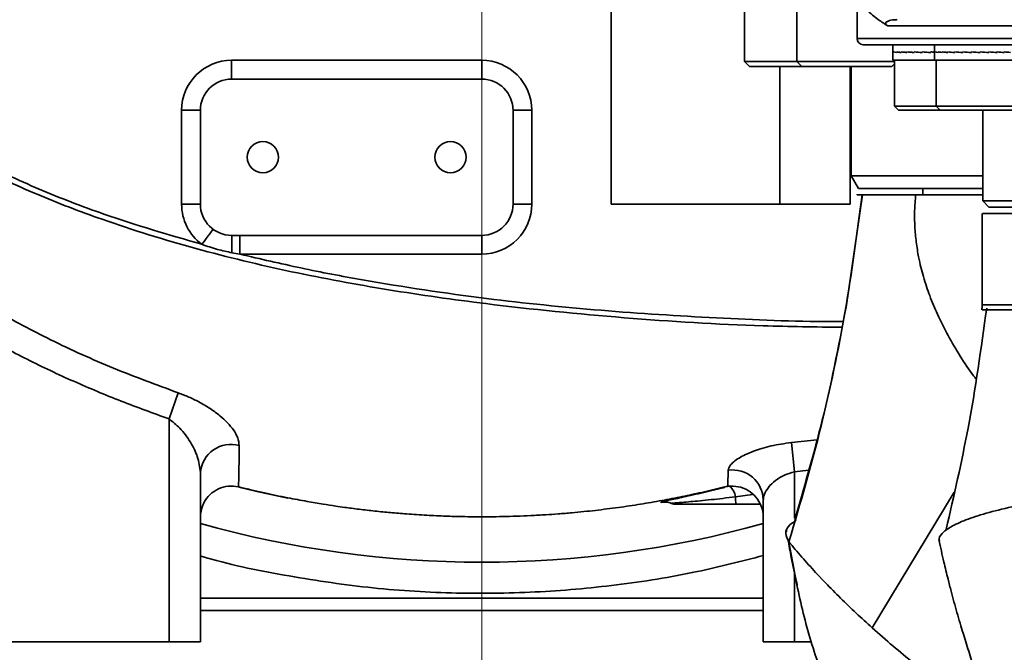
# Model space of a CAD drawing. Header units: millimetres. Extents: x 6316 to 18291, y -19059 to -9021.
# Tile 10 of 146: x 10510 to 10668, y -15990 to -15889. Entities that reach past the tile are written whole.
import ezdxf

# ---------------------------------------------------------------- set-up
doc = ezdxf.new("R2010")
doc.units = ezdxf.units.MM
doc.header["$LTSCALE"] = 10
doc.header["$PDSIZE"] = -1
doc.linetypes.add('CENTER', pattern=[50.8, 31.75, -6.35, 6.35, -6.35])
doc.layers.get('Defpoints').update_dxf_attribs({"true_color": 0x5e5e5e})
doc.layers.add('中心线层', color=1, linetype='CENTER')
doc.dimstyles.new('ISO-25', dxfattribs={"dimscale": 20, "dimtxt": 4, "dimasz": 3.05, "dimexe": 3, "dimexo": 0.625, "dimtad": 1, "dimdec": 0, "dimtxsty": 'Standard', "dimcen": 2.5, "dimclrd": 1, "dimclre": 1, "dimclrt": 4, "dimadec": 1, "dimazin": 2, "dimtfac": 1, "dimtdec": 0, "dimtmove": 0, "dimatfit": 0, "dimfxl": 1, "dimarcsym": 0})

# ---------------------------------------------------------------- blocks, each defined once
blk = doc.blocks.new('*D145')
at = {"layer": 'Defpoints', "color": 0, "linetype": 'ByBlock', "lineweight": 20, "transparency": 16777216}
for p in [(10584.24, -15808.37), (11013.17, -16065.33)]:
    blk.add_point(p, dxfattribs=at)
at = {"layer": '中心线层', "color": 1, "linetype": 'ByBlock', "lineweight": -2, "transparency": 16777216}
for p, q in [((10584.24, -15808.37), (11013.17, -16065.33)), ((11065.49, -16096.68), (11477.26, -16343.36))]:
    blk.add_line(p, q, dxfattribs=at)
at = {"layer": '中心线层', "color": 1, "linetype": 'ByBlock', "lineweight": 20, "transparency": 16777216}
blk.add_solid([(11070.72, -16087.96), (11060.27, -16105.4), (11013.17, -16065.33)], dxfattribs=at)
at = {"layer": '中心线层', "color": 4, "linetype": 'ByBlock', "lineweight": 20, "transparency": 16777216, "insert": (11399.48, -16235.04), "char_height": 80, "attachment_point": 5, "rotation": 329.0753}
blk.add_mtext('R500', dxfattribs=at)

msp = doc.modelspace()

# ---------------------------------------------------------------- linework, layer by layer
at = {"color": 7, "linetype": 'Continuous', "lineweight": 35}
for p, q in [((10604.93, -15918.37), (10604.93, -15857.19)), ((10644.24, -15884.21), (10644.24, -15891.87)), ((10626.24, -15886.37), (10626.24, -15895.57)), ((10634.62, -15886.37), (10634.62, -15895.57)), ((10733.6, -15889.87), (10649.15, -15889.87)), ((10644.24, -15891.87), (10739.51, -15891.87)), ((10739.57, -15892.87), (10645.24, -15892.87)), ((10649.99, -15892.87), (10649.99, -15894.03)), ((10656.65, -15892.87), (10656.65, -15894.05)), ((10649.99, -15894.03), (10649.99, -15894.12)), ((10649.99, -15894.12), (10649.99, -15895.37)), ((10650.14, -15894.03), (10650.14, -15894.12)), ((10650.14, -15894.12), (10650.14, -15894.03)), ((10650.58, -15894.03), (10650.58, -15894.12)), ((10650.58, -15894.12), (10650.58, -15894.03)), ((10651.28, -15894.03), (10651.28, -15894.12)), ((10651.28, -15894.12), (10651.28, -15894.03)), ((10652.23, -15894.03), (10652.23, -15894.12)), ((10652.23, -15894.12), (10652.23, -15894.03)), ((10653.37, -15894.03), (10653.37, -15894.12)), ((10653.37, -15894.12), (10653.37, -15894.03)), ((10654.66, -15894.03), (10654.66, -15894.12)), ((10654.66, -15894.12), (10654.66, -15894.03)), ((10656.04, -15894.03), (10656.04, -15894.12)), ((10656.04, -15894.12), (10656.04, -15894.03)), ((10656.04, -15894.03), (10656.04, -15894.03)), ((10656.65, -15894.05), (10656.65, -15895.37)), ((10656.77, -15894.03), (10656.77, -15894.12)), ((10656.77, -15894.12), (10656.77, -15894.03)), ((10657.17, -15894.03), (10657.17, -15894.12)), ((10657.17, -15894.12), (10657.17, -15894.03)), ((10657.84, -15894.03), (10657.84, -15894.12)), ((10657.84, -15894.12), (10657.84, -15894.03)), ((10658.76, -15894.03), (10658.76, -15894.12)), ((10658.76, -15894.12), (10658.76, -15894.03)), ((10659.88, -15894.03), (10659.88, -15894.12)), ((10659.88, -15894.12), (10659.88, -15894.03)), ((10661.15, -15894.03), (10661.15, -15894.12)), ((10661.15, -15894.12), (10661.15, -15894.03)), ((10662.52, -15894.12), (10662.52, -15894.03)), ((10662.53, -15894.03), (10662.52, -15894.03)), ((10662.53, -15894.03), (10662.53, -15894.12)), ((10663.93, -15894.12), (10663.93, -15894.03)), ((10663.94, -15894.12), (10663.93, -15894.12)), ((10663.94, -15894.03), (10663.94, -15894.12)), ((10665.32, -15894.03), (10665.32, -15894.12)), ((10665.32, -15894.12), (10665.32, -15894.03)), ((10666.63, -15894.03), (10666.63, -15894.12)), ((10666.63, -15894.12), (10666.63, -15894.03)), ((10667.79, -15894.12), (10667.79, -15894.03)), ((10544.24, -15895.37), (10584.24, -15895.37)), ((10626.24, -15895.57), (10627.04, -15896.37)), ((10626.24, -15895.57), (10634.24, -15895.57)), ((10634.24, -15895.57), (10634.62, -15895.57)), ((10634.62, -15895.57), (10635.42, -15896.37)), ((10634.62, -15895.57), (10645.68, -15895.57)), ((10645.68, -15895.57), (10650.24, -15895.57)), ((10649.82, -15896.37), (10650.24, -15895.95)), ((10649.99, -15895.37), (10656.65, -15895.37)), ((10650.24, -15895.37), (10650.24, -15902.72)), ((10656.65, -15895.37), (10670.15, -15895.37)), ((10656.9, -15895.37), (10656.9, -15902.72)), ((10635.42, -15896.37), (10627.04, -15896.37)), ((10631.9, -15896.37), (10631.9, -15918.37)), ((10645.37, -15896.37), (10635.42, -15896.37)), ((10643.12, -15918.37), (10643.12, -15896.37)), ((10643.29, -15896.37), (10643.29, -15913.87)), ((10649.82, -15896.37), (10645.37, -15896.37)), ((10584.24, -15898.37), (10544.24, -15898.37)), ((10643.12, -15899.95), (10643.29, -15899.82)), ((10643.12, -15902.05), (10643.29, -15901.92)), ((10536.24, -15918.37), (10536.24, -15903.37)), ((10539.24, -15903.37), (10536.24, -15903.37)), ((10539.24, -15903.37), (10539.24, -15918.37)), ((10539.24, -15903.37), (10539.24, -15918.37)), ((10589.24, -15918.37), (10589.24, -15903.37)), ((10589.24, -15903.37), (10589.24, -15903.37)), ((10589.24, -15918.37), (10589.24, -15903.37)), ((10592.24, -15903.37), (10589.24, -15903.37)), ((10592.24, -15903.37), (10592.24, -15918.37)), ((10650.24, -15902.72), (10650.89, -15903.37)), ((10650.24, -15902.72), (10656.74, -15902.72)), ((10657.55, -15903.37), (10650.89, -15903.37)), ((10656.74, -15902.72), (10656.9, -15902.72)), ((10656.9, -15902.72), (10657.55, -15903.37)), ((10656.9, -15902.72), (10665.89, -15902.72)), ((10665.64, -15903.37), (10657.55, -15903.37)), ((10664.34, -15903.37), (10664.34, -15917.87)), ((10669.25, -15903.37), (10665.64, -15903.37)), ((10665.89, -15902.72), (10669.9, -15902.72)), ((10643.29, -15913.87), (10644.45, -15915.87)), ((10643.29, -15913.87), (10664.34, -15913.87)), ((10644.45, -15915.87), (10664.34, -15915.87)), ((10654.74, -15915.87), (10654.74, -15916.87)), ((10645.1, -15916.87), (10642.49, -15934.87)), ((10664.34, -15917.87), (10665.34, -15918.87)), ((10664.34, -15917.87), (10814.34, -15917.87)), ((10539.24, -15918.37), (10536.24, -15918.37)), ((10589.24, -15918.37), (10589.24, -15918.37)), ((10592.24, -15918.37), (10589.24, -15918.37)), ((10604.93, -15918.37), (10631.9, -15918.37)), ((10631.9, -15918.37), (10643.12, -15918.37)), ((10665.34, -15918.87), (10814.34, -15918.87)), ((10664.24, -15919.87), (10664.24, -15934.49)), ((10544.24, -15923.37), (10584.24, -15923.37)), ((10545.58, -15926.37), (10544.3, -15926.14)), ((10584.24, -15926.37), (10545.58, -15926.37)), ((10664.32, -15934.49), (10664.32, -15934.49)), ((10535.7, -15948.55), (10534.24, -15952.72)), ((10534.24, -15988.37), (10534.24, -15952.72)), ((10633.74, -15956.5), (10637.85, -15956.04)), ((10634.24, -15961.18), (10633.74, -15956.5)), ((10539.24, -15961.3), (10539.24, -15988.37)), ((10636.48, -15960.94), (10634.24, -15961.18)), ((10634.24, -15961.18), (10634.24, -15968.58)), ((10545.35, -15963.58), (10545.44, -15963.6)), ((10622.81, -15963.66), (10623.12, -15963.58)), ((10624.8, -15965.17), (10627.54, -15964.83)), ((10659.78, -15964.46), (10646.67, -15986.13)), ((10629.24, -15988.37), (10629.24, -15965.68)), ((10632.94, -15970.59), (10632.98, -15970.77)), ((10634.24, -15977.29), (10634.24, -15988.37)), ((10637.72, -15977.37), (10637.62, -15977.27)), ((10637.72, -15977.37), (10639.21, -15978.95)), ((10539.24, -15981.37), (10629.24, -15981.37)), ((10629.24, -15983.37), (10539.24, -15983.37)), ((10534.24, -15988.37), (10504.24, -15988.37)), ((10539.24, -15988.37), (10534.24, -15988.37)), ((10634.24, -15988.37), (10629.24, -15988.37)), ((10637.01, -15988.37), (10634.24, -15988.37))]:
    msp.add_line(p, q, dxfattribs=at)
at = {"color": 7, "linetype": 'Continuous', "lineweight": 35, "flags": 128}
for points in [[(10544.24, -15898.37), (10544.24, -15898.32), (10544.24, -15898.15), (10544.24, -15897.87), (10544.24, -15897.5), (10544.24, -15897.04), (10544.24, -15896.52), (10544.24, -15895.96), (10544.24, -15895.37)], [(10584.24, -15898.37), (10584.24, -15898.32), (10584.24, -15898.15), (10584.24, -15897.87), (10584.24, -15897.5), (10584.24, -15897.04), (10584.24, -15896.52), (10584.24, -15895.96), (10584.24, -15895.37)], [(10541.27, -15922.39), (10541.23, -15922.44), (10541.13, -15922.58), (10540.97, -15922.8), (10540.75, -15923.1), (10540.47, -15923.46), (10540.17, -15923.88), (10539.83, -15924.33), (10539.48, -15924.8)], [(10544.3, -15926.14), (10544.3, -15925.59), (10544.3, -15925.07), (10544.29, -15924.59), (10544.28, -15924.17), (10544.28, -15923.83), (10544.27, -15923.58), (10544.26, -15923.43), (10544.24, -15923.37)], [(10545.58, -15926.37), (10545.58, -15925.79), (10545.58, -15925.23), (10545.58, -15924.71), (10545.58, -15924.25), (10545.58, -15923.88), (10545.58, -15923.6), (10545.58, -15923.43), (10545.58, -15923.37)], [(10584.24, -15926.37), (10584.24, -15925.79), (10584.24, -15925.23), (10584.24, -15924.71), (10584.24, -15924.25), (10584.24, -15923.88), (10584.24, -15923.6), (10584.24, -15923.43), (10584.24, -15923.37)], [(10545.38, -15963.64), (10548.28, -15964.34), (10553.25, -15965.4)], [(10615.52, -15965.34), (10615.87, -15965.27), (10622.98, -15963.67)]]:
    msp.add_lwpolyline(points, dxfattribs=at)
at = {"color": 7, "linetype": 'Continuous', "lineweight": 35}
for centre in [(10549.24, -15910.87), (10579.24, -15910.87)]:
    msp.add_circle(centre, 2.5, dxfattribs=at)
for centre, radius, start, end in [((10645.24, -15891.87), 1, 180, 270), ((10544.24, -15903.37), 8, 90, 180), ((10584.24, -15903.37), 8, 0, 90), ((10544.24, -15903.37), 5, 90, 180), ((10584.24, -15903.37), 5, 0, 90), ((10584.24, -15903.37), 5, 0, 90), ((10549.24, -15910.87), 2.5, 90, 270), ((10579.24, -15910.87), 2.5, 90, 270), ((10544.24, -15918.37), 8, 180, 233.4693), ((10544.24, -15918.37), 5, 180, 270), ((10584.24, -15918.37), 8, 270, 0), ((10584.24, -15918.37), 5, 270, 0), ((10584.24, -15918.37), 5, 270, 0), ((10544.12, -15961.69), 4.89, 74.1393, 175.3508), ((10624.32, -15965.8), 4.92, 1.4747, 97.7752), ((10622.07, -15965.56), 2.75, 8.0243, 49.384), ((10628.42, -15965.39), 3.63, 176.5205, 195.6528), ((10615.33, -15964.37), 2, 248.5031, 270), ((10584.24, -15808.37), 167.26, 254.3924, 285.6076)]:
    msp.add_arc(centre, radius, start, end, dxfattribs=at)
for centre, major_axis, ratio, start_param, end_param in [((10656.74, -15894.03), (6.75, 0), 0.06413, 3.141791, 3.35123), ((10656.74, -15894.12), (6.75, -0.09), 0.062717, 3.142432, 3.351872), ((10656.74, -15894.03), (6.75, -0.09), 0.062715, 3.35207, 3.561509), ((10656.74, -15894.12), (6.75, -0.18), 0.058546, 3.352565, 3.562004), ((10656.74, -15894.03), (6.75, -0.18), 0.05854, 3.562202, 3.771641), ((10656.74, -15894.12), (6.75, -0.26), 0.051808, 3.56243, 3.771869), ((10656.74, -15894.03), (6.75, -0.26), 0.051801, 3.772067, 3.981506), ((10656.74, -15894.12), (6.75, -0.32), 0.042814, 3.771955, 3.981395), ((10656.74, -15894.03), (6.75, -0.32), 0.042804, 3.981592, 4.191032), ((10656.74, -15894.12), (6.75, -0.38), 0.031966, 3.981128, 4.190567), ((10656.74, -15894.03), (6.75, -0.38), 0.031955, 4.190764, 4.400204), ((10656.74, -15894.12), (6.75, -0.41), 0.019744, 4.189995, 4.399434), ((10656.74, -15894.03), (6.75, -0.41), 0.019732, 4.399631, 4.60907), ((10656.74, -15894.12), (6.75, -0.43), 0.006676, 4.398656, 4.608095), ((10656.74, -15894.03), (6.75, -0.43), 0.006664, 4.608291, 4.701911), ((10656.74, -15894.12), (6.75, -0.43), 0.006676, 1.582194, 1.675942), ((10663.4, -15894.03), (6.75, 0.01), 0.064108, 3.141485, 3.324942), ((10663.4, -15894.12), (6.75, -0.08), 0.063047, 3.142332, 3.325592), ((10663.4, -15894.03), (6.75, -0.08), 0.063045, 3.32579, 3.535229), ((10663.4, -15894.12), (6.75, -0.17), 0.059212, 3.32631, 3.53575), ((10663.4, -15894.03), (6.75, -0.17), 0.059208, 3.535948, 3.745387), ((10663.4, -15894.12), (6.75, -0.25), 0.052781, 3.536214, 3.745654), ((10663.4, -15894.03), (6.75, -0.25), 0.052774, 3.745851, 3.955291), ((10663.4, -15894.12), (6.75, -0.31), 0.044049, 3.745784, 3.955224), ((10663.4, -15894.03), (6.75, -0.31), 0.044039, 3.955421, 4.16486), ((10663.4, -15894.12), (6.75, -0.37), 0.033408, 3.955, 4.164439), ((10663.4, -15894.03), (6.75, -0.37), 0.033397, 4.164636, 4.374075), ((10663.4, -15894.12), (6.75, -0.41), 0.021329, 4.1639, 4.37334), ((10663.4, -15894.03), (6.75, -0.41), 0.021317, 4.373536, 4.582976), ((10663.4, -15894.12), (6.75, -0.43), 0.008337, 4.37258, 4.582019), ((10663.4, -15894.12), (6.75, -0.43), 0.005011, 1.492577, 1.702016), ((10663.4, -15894.03), (6.75, -0.43), 0.008324, 4.582216, 4.791655), ((10663.4, -15894.12), (6.75, -0.42), 0.018145, 1.283933, 1.493373), ((10663.4, -15894.03), (6.75, -0.43), 0.005024, 1.282941, 1.49238), ((10663.4, -15894.03), (6.75, -0.42), 0.018157, 1.074297, 1.283737), ((10663.4, -15894.12), (6.75, -0.38), 0.030503, 1.075098, 1.284538), ((10663.4, -15894.03), (6.75, -0.38), 0.030514, 0.865462, 1.074901), ((10663.4, -15894.12), (6.75, -0.33), 0.04155, 0.865968, 1.075407), ((10663.4, -15894.12), (6.75, -0.26), 0.0508, 0.656487, 0.865926)]:
    msp.add_ellipse(centre, major_axis=major_axis, ratio=ratio, start_param=start_param, end_param=end_param, dxfattribs=at)
for points, knots in [([(10649.15, -15889.87), (10648.64, -15889.54), (10647.36, -15888.69), (10645.82, -15887.38), (10644.7, -15885.95), (10644.2, -15884.87), (10644.29, -15884.33), (10644.31, -15884.21)], [0, 0, 0, 0, 0.164034, 0.417064, 0.670094, 0.929707, 1, 1, 1, 1]), ([(10641.8, -15938.07), (10637.62, -15938.01), (10626.01, -15937.86), (10607.03, -15936.67), (10587.04, -15934.68), (10569.3, -15932.17), (10553.81, -15929.31), (10538.5, -15925.63), (10524.92, -15921.43), (10513.07, -15916.91), (10502.95, -15912.21), (10494.03, -15907.1), (10486.36, -15901.68), (10479.94, -15896.11), (10476.04, -15891.84), (10474.24, -15889.55), (10474.18, -15889.47)], [0, 0, 0, 0, 0.070004, 0.19422, 0.318313, 0.406141, 0.494085, 0.581939, 0.669644, 0.731852, 0.794113, 0.856225, 0.903611, 0.951087, 0.99836, 1, 1, 1, 1]), ([(10474.92, -15888.89), (10474.98, -15888.97), (10476.76, -15891.24), (10480.61, -15895.45), (10486.95, -15900.96), (10494.54, -15906.33), (10503.38, -15911.41), (10513.44, -15916.08), (10525.43, -15920.72), (10534.23, -15923.28), (10539.48, -15924.8)], [0, 0, 0, 0, 0.003855, 0.115345, 0.227314, 0.339073, 0.48639, 0.634059, 0.781605, 1, 1, 1, 1]), ([(10649.15, -15889.87), (10649.12, -15889.85), (10649.06, -15889.82), (10648.99, -15889.76), (10648.94, -15889.71), (10648.9, -15889.67), (10648.88, -15889.64), (10648.85, -15889.6), (10648.84, -15889.57), (10648.83, -15889.54), (10648.82, -15889.52), (10648.82, -15889.49), (10648.82, -15889.43), (10648.86, -15889.29), (10649.18, -15889.05), (10649.78, -15888.9), (10650.41, -15888.88), (10650.68, -15888.87)], [0, 0, 0, 0, 0.03482, 0.057372, 0.072462, 0.082754, 0.092864, 0.097183, 0.101551, 0.104069, 0.106589, 0.110065, 0.116506, 0.138919, 0.246771, 0.675618, 1, 1, 1, 1]), ([(10645.06, -15916.87), (10644.24, -15923.09), (10642.57, -15935.6), (10638.9, -15952.95), (10635.7, -15963.94), (10634.28, -15968.84)], [0, 0, 0, 0, 0.353843, 0.711855, 1, 1, 1, 1]), ([(10645.1, -15916.87), (10644.85, -15916.87), (10644.36, -15916.87), (10644.17, -15916.87), (10644.34, -15916.87), (10645.01, -15916.87), (10645.16, -15916.87)], [0, 0, 0, 0, 0.252829, 0.505581, 0.884682, 1, 1, 1, 1]), ([(10653.61, -15916.87), (10653.02, -15916.87), (10651.22, -15916.87), (10648.77, -15916.87), (10646.46, -15916.87), (10645.55, -15916.87), (10645.1, -15916.87)], [0, 0, 0, 0, 0.142886, 0.428578, 0.714284, 1, 1, 1, 1]), ([(10663.22, -15946.29), (10663.11, -15946.13), (10662.29, -15945.06), (10660.81, -15942.83), (10658.87, -15939.6), (10657.22, -15936.37), (10655.9, -15933.21), (10654.88, -15930.19), (10654.15, -15927.29), (10653.7, -15924.56), (10653.47, -15922.08), (10653.41, -15919.52), (10653.55, -15917.74), (10653.61, -15916.87)], [0, 0, 0, 0, 0.030438, 0.212318, 0.377909, 0.526109, 0.635635, 0.732037, 0.815268, 0.869409, 0.91718, 0.959948, 1, 1, 1, 1]), ([(10664.34, -15916.87), (10662.54, -15916.87), (10658.43, -15916.87), (10655.35, -15916.87), (10653.61, -15916.87)], [0, 0, 0, 0, 0.438663, 1, 1, 1, 1]), ([(10664.32, -15919.87), (10664.34, -15919.87), (10664.39, -15919.87), (10665.53, -15919.87), (10667.54, -15919.87), (10670.45, -15919.87), (10674.19, -15919.87), (10678.71, -15919.87), (10683.98, -15919.87), (10689.93, -15919.87), (10696.5, -15919.87), (10703.6, -15919.87), (10711.17, -15919.87), (10719.1, -15919.87), (10727.32, -15919.87), (10735.74, -15919.87), (10744.24, -15919.87), (10752.75, -15919.87), (10761.16, -15919.87), (10769.39, -15919.87), (10777.32, -15919.87), (10784.89, -15919.87), (10791.99, -15919.87), (10798.55, -15919.87), (10804.52, -15919.87), (10809.72, -15919.87), (10812.99, -15919.87), (10814.28, -15919.87), (10814.34, -15919.87)], [0, 0, 0, 0, 0.031001, 0.071301, 0.111603, 0.151905, 0.192207, 0.232508, 0.272808, 0.313108, 0.353407, 0.393708, 0.43401, 0.474313, 0.514614, 0.554915, 0.595214, 0.635513, 0.675814, 0.716116, 0.756418, 0.79672, 0.837021, 0.877321, 0.91762, 0.95792, 0.998221, 1, 1, 1, 1]), ([(10544.3, -15926.14), (10543.52, -15925.98), (10541.89, -15925.64), (10540.31, -15925.09), (10539.48, -15924.8)], [0, 0, 0, 0, 0.4770006, 1, 1, 1, 1]), ([(10545.58, -15926.37), (10548.82, -15927.13), (10555.32, -15928.65), (10568.45, -15931.15), (10584.45, -15933.53), (10603.34, -15935.48), (10621.75, -15936.61), (10634.64, -15937.19), (10641.39, -15937.16), (10641.99, -15937.16)], [0, 0, 0, 0, 0.102901, 0.205807, 0.412336, 0.601977, 0.791698, 0.981379, 1, 1, 1, 1]), ([(10506.44, -15935.41), (10509.37, -15936.99), (10515.55, -15940.31), (10525.32, -15944.72), (10532.23, -15947.27), (10535.7, -15948.55)], [0, 0, 0, 0, 0.311508, 0.655142, 1, 1, 1, 1]), ([(10642.49, -15934.87), (10641.27, -15941.15), (10638.82, -15953.8), (10635.18, -15966.15), (10633.35, -15972.38)], [0, 0, 0, 0, 0.496089, 1, 1, 1, 1]), ([(10664.97, -15935.02), (10664.08, -15941.44), (10662.43, -15953.32), (10659.73, -15965.01), (10658.49, -15970.39)], [0, 0, 0, 0, 0.539582, 1, 1, 1, 1]), ([(10664.24, -15934.49), (10664.24, -15934.62), (10664.24, -15934.88), (10664.21, -15935.13), (10664.2, -15935.26)], [0, 0, 0, 0, 0.500289, 1, 1, 1, 1]), ([(10665.06, -15935.25), (10664.83, -15935.25), (10664.24, -15935.25), (10664.25, -15935.25), (10664.26, -15935.25)], [0, 0, 0, 0, 0.386663, 1, 1, 1, 1]), ([(10664.32, -15934.49), (10664.34, -15934.49), (10664.39, -15934.49), (10665.53, -15934.49), (10667.54, -15934.49), (10670.45, -15934.49), (10674.19, -15934.49), (10678.71, -15934.49), (10683.98, -15934.49), (10689.93, -15934.49), (10696.5, -15934.49), (10703.6, -15934.49), (10711.17, -15934.49), (10719.1, -15934.49), (10727.32, -15934.49), (10735.74, -15934.49), (10744.24, -15934.49), (10752.75, -15934.49), (10761.16, -15934.49), (10769.39, -15934.49), (10777.32, -15934.49), (10784.89, -15934.49), (10791.99, -15934.49), (10798.55, -15934.49), (10804.52, -15934.49), (10809.72, -15934.49), (10812.99, -15934.49), (10814.28, -15934.49), (10814.34, -15934.49)], [0, 0, 0, 0, 0.031001, 0.071301, 0.111603, 0.151905, 0.192207, 0.232508, 0.272808, 0.313108, 0.353407, 0.393708, 0.43401, 0.474313, 0.514614, 0.554915, 0.595214, 0.635513, 0.675814, 0.716116, 0.756418, 0.79672, 0.837021, 0.877321, 0.91762, 0.95792, 0.998221, 1, 1, 1, 1]), ([(10814.34, -15935.25), (10814.29, -15935.25), (10813.01, -15935.25), (10809.75, -15935.25), (10804.56, -15935.25), (10798.58, -15935.25), (10792.02, -15935.25), (10784.91, -15935.25), (10777.34, -15935.25), (10769.4, -15935.25), (10761.17, -15935.25), (10752.76, -15935.25), (10744.24, -15935.25), (10735.73, -15935.25), (10727.31, -15935.25), (10719.09, -15935.25), (10711.15, -15935.25), (10703.58, -15935.25), (10696.47, -15935.25), (10689.9, -15935.25), (10683.95, -15935.25), (10678.67, -15935.25), (10674.15, -15935.25), (10670.4, -15935.25), (10667.53, -15935.25), (10665.72, -15935.25), (10665.22, -15935.25), (10665.06, -15935.25)], [0, 0, 0, 0, 0.0014, 0.0439261, 0.0864506, 0.1289745, 0.1714988, 0.2140244, 0.2565514, 0.2990788, 0.3416053, 0.3841304, 0.4266544, 0.4691784, 0.5117035, 0.55423, 0.5967574, 0.6392844, 0.68181, 0.7243344, 0.7668582, 0.8093827, 0.8519088, 0.8944359, 0.9369632, 0.9794894, 1, 1, 1, 1]), ([(10534.24, -15952.72), (10531.68, -15951.8), (10526.54, -15949.94), (10518.97, -15946.75), (10511.51, -15943.26), (10506.67, -15940.65), (10504.24, -15939.35)], [0, 0, 0, 0, 0.249089, 0.498172, 0.749089, 1, 1, 1, 1]), ([(10535.7, -15948.55), (10536.27, -15948.76), (10537.42, -15949.2), (10539.16, -15950.05), (10540.85, -15951.06), (10542.39, -15952.19), (10543.63, -15953.34), (10544.62, -15954.54), (10545.31, -15955.79), (10545.41, -15956.59), (10545.45, -15956.99)], [0, 0, 0, 0, 0.104351, 0.208789, 0.338011, 0.467328, 0.590082, 0.712844, 0.856472, 1, 1, 1, 1]), ([(10539.24, -15961.3), (10539.14, -15960.45), (10538.95, -15958.87), (10537.72, -15956.43), (10536.21, -15954.31), (10534.83, -15953.2), (10534.24, -15952.72)], [0, 0, 0, 0, 0.290692, 0.545076, 0.805143, 1, 1, 1, 1]), ([(10545.45, -15956.99), (10545.44, -15958.5), (10545.41, -15960.76), (10545.37, -15962.88), (10545.35, -15963.58), (10545.35, -15963.58)], [0, 0, 0, 0, 0.669096, 0.99993, 1, 1, 1, 1]), ([(10623.65, -15960.92), (10623.72, -15960.68), (10623.88, -15960.07), (10625.22, -15958.98), (10627.52, -15957.88), (10630.44, -15956.98), (10632.64, -15956.66), (10633.74, -15956.5)], [0, 0, 0, 0, 0.149469, 0.373378, 0.587149, 0.793223, 1, 1, 1, 1]), ([(10623.58, -15963.5), (10623.58, -15963.49), (10623.59, -15962.78), (10623.62, -15961.85), (10623.65, -15960.92)], [0, 0, 0, 0, 0.007928, 1, 1, 1, 1]), ([(10634.24, -15961.18), (10633.69, -15961.34), (10632.54, -15961.67), (10631.11, -15962.58), (10629.98, -15963.69), (10629.35, -15964.79), (10629.27, -15965.42), (10629.24, -15965.68)], [0, 0, 0, 0, 0.190498, 0.390858, 0.609253, 0.844086, 1, 1, 1, 1]), ([(10739.94, -15960.84), (10737.63, -15960.87), (10732.99, -15960.92), (10725.41, -15961.11), (10717.29, -15961.42), (10708.78, -15961.88), (10700.66, -15962.47), (10693.02, -15963.16), (10685.96, -15963.95), (10679.53, -15964.82), (10673.82, -15965.77), (10668.87, -15966.77), (10664.75, -15967.81), (10661.5, -15968.88), (10659.12, -15969.96), (10657.76, -15971.04), (10657.22, -15971.82), (10657.42, -15972.22), (10657.45, -15972.27)], [0, 0, 0, 0, 0.052051, 0.104101, 0.172208, 0.240315, 0.308422, 0.376529, 0.444637, 0.512744, 0.580852, 0.64896, 0.717068, 0.785176, 0.853284, 0.921392, 0.9895, 1, 1, 1, 1]), ([(10539.63, -15966.52), (10539.69, -15966.39), (10539.97, -15965.77), (10540.73, -15964.76), (10542.09, -15963.83), (10543.71, -15963.36), (10544.8, -15963.5), (10545.35, -15963.58)], [0, 0, 0, 0, 0.061702, 0.298756, 0.532178, 0.766109, 1, 1, 1, 1]), ([(10616.26, -15965.14), (10615.19, -15965.35), (10613.02, -15965.78), (10609.59, -15966.37), (10606.05, -15966.9), (10602.39, -15967.36), (10599.18, -15967.69), (10596.52, -15967.91), (10594.32, -15968.06), (10592.12, -15968.19), (10589.82, -15968.28), (10587.65, -15968.34), (10585.36, -15968.38), (10583.19, -15968.38), (10580.84, -15968.34), (10578.33, -15968.27), (10575.39, -15968.14), (10572.86, -15967.97), (10570.93, -15967.82), (10569.67, -15967.71), (10568.4, -15967.59), (10567.15, -15967.46), (10565.9, -15967.32), (10564.65, -15967.17), (10563.46, -15967.02), (10562.21, -15966.85), (10560.7, -15966.64), (10558.69, -15966.33), (10556.14, -15965.89), (10553.62, -15965.42), (10551.35, -15964.96), (10549.45, -15964.55), (10547.48, -15964.1), (10546.13, -15963.77), (10545.44, -15963.6)], [0, 0, 0, 0, 0.04716, 0.095474, 0.145781, 0.197328, 0.250057, 0.281364, 0.308913, 0.342544, 0.374065, 0.405461, 0.433472, 0.46994, 0.49684, 0.531887, 0.575083, 0.620489, 0.638313, 0.656082, 0.673797, 0.691456, 0.70906, 0.726609, 0.744104, 0.759288, 0.779756, 0.808109, 0.844347, 0.888471, 0.915264, 0.941792, 0.970037, 1, 1, 1, 1]), ([(10613.13, -15965.97), (10613.16, -15965.96), (10613.29, -15965.91), (10613.88, -15965.78), (10614.86, -15965.57), (10616.11, -15965.29), (10617.6, -15964.97), (10619.75, -15964.48), (10621.67, -15964.03), (10623.02, -15963.68), (10623.1, -15963.66)], [0, 0, 0, 0, 0.061792, 0.210831, 0.349812, 0.488742, 0.617889, 0.746993, 0.983841, 1, 1, 1, 1]), ([(10616.26, -15965.14), (10617.32, -15964.92), (10619.57, -15964.44), (10621.69, -15963.93), (10622.81, -15963.66)], [0, 0, 0, 0, 0.470391, 1, 1, 1, 1]), ([(10623.12, -15963.58), (10623.24, -15963.56), (10623.39, -15963.53), (10623.54, -15963.5), (10623.58, -15963.5)], [0, 0, 0, 0, 0.779727, 1, 1, 1, 1]), ([(10629.24, -15968.45), (10629.24, -15968.44), (10629.24, -15967.84), (10629.03, -15966.68), (10628.15, -15965.18), (10626.86, -15964.09), (10625.27, -15963.44), (10624.14, -15963.48), (10623.58, -15963.5)], [0, 0, 0, 0, 0.003756, 0.212129, 0.409918, 0.606816, 0.803404, 1, 1, 1, 1]), ([(10614.6, -15966.23), (10614.6, -15966.23), (10614.53, -15966.22), (10614.75, -15966.2), (10615.32, -15966.15), (10616.29, -15966.07), (10617.55, -15965.96), (10619.11, -15965.82), (10620.85, -15965.64), (10622.77, -15965.43), (10624.12, -15965.26), (10624.8, -15965.17)], [0, 0, 0, 0, 0.018681, 0.144583, 0.274232, 0.398248, 0.526161, 0.645067, 0.76784, 0.881854, 1, 1, 1, 1]), ([(10539.24, -15968.45), (10539.24, -15968.45), (10539.25, -15967.79), (10539.44, -15967.15), (10539.63, -15966.52)], [0, 0, 0, 0, 0.010817, 1, 1, 1, 1]), ([(10613.12, -15966.05), (10613.07, -15966.06), (10612.86, -15966.07), (10612.85, -15966.05), (10613.05, -15965.99), (10613.13, -15965.97)], [0, 0, 0, 0, 0.162512, 0.709385, 1, 1, 1, 1]), ([(10613.47, -15966.02), (10613.46, -15966.02), (10613.24, -15966.05), (10613.18, -15966.05), (10613.12, -15966.05)], [0, 0, 0, 0, 0.036796, 1, 1, 1, 1]), ([(10613.47, -15966.01), (10613.46, -15966.01), (10613.46, -15966.01), (10613.56, -15966.01), (10613.8, -15966.03), (10614.17, -15966.08), (10614.45, -15966.19), (10614.6, -15966.25)], [0, 0, 0, 0, 0.169544, 0.429975, 0.621996, 0.80826, 1, 1, 1, 1]), ([(10624.93, -15966.37), (10624.56, -15966.37), (10623.6, -15966.37), (10622.08, -15966.37), (10619.89, -15966.37), (10617.56, -15966.37), (10615.69, -15966.37), (10615.46, -15966.37), (10615.34, -15966.37)], [0, 0, 0, 0, 0.069755, 0.184397, 0.299101, 0.533855, 0.7686, 1, 1, 1, 1]), ([(10628.68, -15966.37), (10628.36, -15966.37), (10627.13, -15966.37), (10625.86, -15966.37), (10624.93, -15966.37)], [0, 0, 0, 0, 0.262836, 1, 1, 1, 1]), ([(10633.35, -15972.38), (10633.11, -15971.93), (10632.63, -15971.02), (10633.14, -15969.86), (10634.17, -15969.15), (10634.51, -15968.91)], [0, 0, 0, 0, 0.400646, 0.801293, 1, 1, 1, 1]), ([(10633.2, -15971.96), (10633.37, -15972.94), (10633.78, -15975.22), (10634.3, -15977.69), (10634.65, -15979.14), (10634.69, -15979.33)], [0, 0, 0, 0, 0.3940968, 0.9200915, 1, 1, 1, 1]), ([(10633.35, -15972.38), (10633.89, -15975.43), (10634.98, -15981.53), (10636.91, -15988.69), (10638.37, -15992.73), (10638.78, -15993.88)], [0, 0, 0, 0, 0.419174, 0.8359791, 1, 1, 1, 1]), ([(10637.62, -15977.27), (10636.87, -15976.44), (10635.33, -15974.75), (10634.02, -15973.18), (10633.35, -15972.38)], [0, 0, 0, 0, 0.487227, 1, 1, 1, 1]), ([(10657.34, -15972.06), (10657.6, -15973.24), (10658.05, -15975.34), (10658.72, -15978.08), (10659.26, -15980.19), (10659.74, -15981.97), (10660.22, -15983.68), (10660.7, -15985.35), (10661.17, -15986.91), (10661.64, -15988.41), (10662.27, -15990.43), (10663.13, -15993.15), (10663.86, -15995.24), (10664.28, -15996.44)], [0, 0, 0, 0, 0.138155, 0.245171, 0.32146, 0.387835, 0.455942, 0.524086, 0.58616, 0.641754, 0.703385, 0.828994, 1, 1, 1, 1]), ([(10629.24, -15974.57), (10625.74, -15975.48), (10618.01, -15977.47), (10605.81, -15979.41), (10592.68, -15980.58), (10579.38, -15980.71), (10565.95, -15979.84), (10552.6, -15977.78), (10543.66, -15976.01), (10539.29, -15974.64), (10539.24, -15974.62)], [0, 0, 0, 0, 0.1192101, 0.2627843, 0.4063527, 0.5534424, 0.7005262, 0.8492044, 0.9983447, 1, 1, 1, 1]), ([(10646.67, -15986.13), (10645.81, -15985.35), (10644.05, -15983.75), (10641.55, -15981.34), (10640, -15979.76), (10639.21, -15978.95)], [0, 0, 0, 0, 0.319757, 0.652443, 1, 1, 1, 1]), ([(10665.8, -16000.68), (10664.91, -16000.13), (10663.02, -15998.94), (10659.92, -15996.79), (10656.62, -15994.38), (10653.29, -15991.77), (10649.91, -15989), (10647.76, -15987.1), (10646.67, -15986.13)], [0, 0, 0, 0, 0.149238, 0.31627, 0.481256, 0.649001, 0.821313, 1, 1, 1, 1])]:
    msp.add_open_spline(points, degree=3, knots=knots, dxfattribs=at)
at = {"layer": '中心线层', "color": 1, "linetype": 'ByBlock', "lineweight": 20}
msp.add_line((10584.24, -15808.37), (10584.24, -16092.25), dxfattribs=at)
msp.add_circle((10584.24, -15808.37), 500, dxfattribs=at)

# ---------------------------------------------------------------- dimensions: what is measured, and where the dimension line sits
dim = msp.add_radius_dim(center=(10584.24, -15808.37), mpoint=(11013.17, -16065.33), dimstyle='ISO-25', dxfattribs=at)
dim.commit()
dim.dimension.update_dxf_attribs({"geometry": '*D145', "text_midpoint": (11372.27, -16280.46), "dimtype": 164})

doc.saveas('drawing.dxf')
